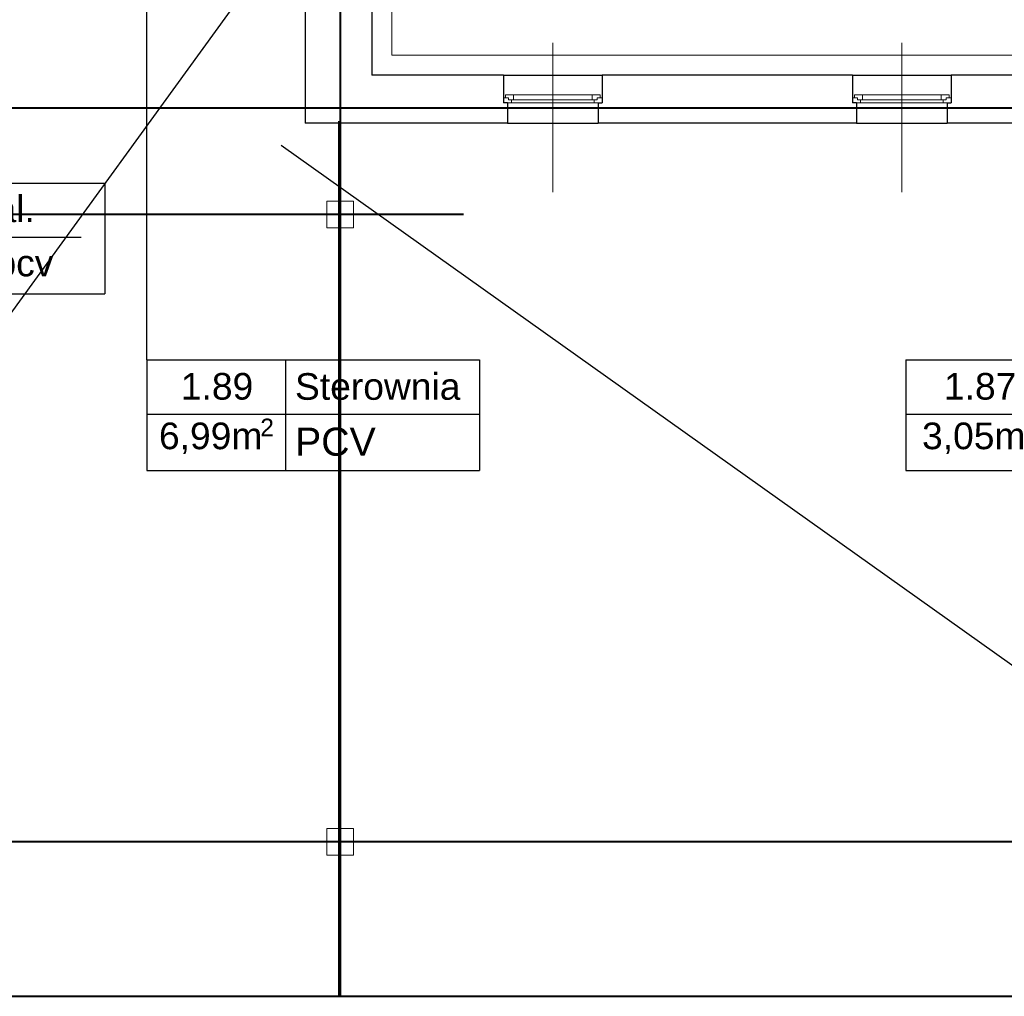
# Model space of a CAD drawing. Header units: millimetres. Extents: x 6612728327 to 6612744462, y 5733542327 to 5733552841.
# Tile 19 of 124: x 6612732698 to 6612733437, y 5733543457 to 5733544190. Entities that reach past the tile are written whole.
import ezdxf

# ---------------------------------------------------------------- set-up
doc = ezdxf.new("R2010")
doc.units = ezdxf.units.MM
doc.header["$MEASUREMENT"] = 0
for name, color, linetype in [('!!!!_SCIANY GRUBE', 7, 'Continuous'), ('_ ARKUSZ _ 01 _ RAMKA', 7, 'Continuous'), ('_ATECHN-MEBLE', 7, 'Continuous'), ('A_A-OPISY POM', 7, 'Continuous'), ('A_Stolarka_okna', 7, 'Continuous'), ('inw_STOLARKAOKIENNA', 7, 'Continuous'), ('inw_słupy STAL', 7, 'Continuous'), ('inw_WIDOK', 7, 'Continuous'), ('WIDOK', 7, 'Continuous')]:
    doc.layers.add(name, color=color, linetype=linetype)
doc.styles.add('GENERATED_STYLE_1', font='arial.ttf')

msp = doc.modelspace()

# ---------------------------------------------------------------- linework, layer by layer
at = {"layer": '!!!!_SCIANY GRUBE', "color": 7, "lineweight": 30}
for p, q in [((6612732912.51648, 5733544283.844682), (6612732912.51648, 5733544112.844682)), ((6612732962.51648, 5733544283.844682), (6612732962.51648, 5733544148.844682)), ((6612733061.51648, 5733544148.844682), (6612732962.51648, 5733544148.844682)), ((6612733061.51648, 5733544148.844682), (6612733061.51648, 5733544127.902629)), ((6612733323.51648, 5733544148.844682), (6612733135.51648, 5733544148.844682)), ((6612733168.51648, 5733544148.844682), (6612733135.51648, 5733544148.844682)), ((6612733135.51648, 5733544148.844682), (6612733135.51648, 5733544127.902629)), ((6612733323.51648, 5733544148.844682), (6612733323.51648, 5733544127.902629)), ((6612733523.516481, 5733544148.844682), (6612733397.51648, 5733544148.844682)), ((6612733397.51648, 5733544148.844682), (6612733397.51648, 5733544127.902629)), ((6612733064.51648, 5733544127.902629), (6612733061.51648, 5733544127.902629)), ((6612733064.51648, 5733544127.902629), (6612733064.51648, 5733544112.844682)), ((6612733132.51648, 5733544127.902629), (6612733132.51648, 5733544112.844682)), ((6612733132.51648, 5733544127.902629), (6612733135.51648, 5733544127.902629)), ((6612733326.51648, 5733544127.902629), (6612733323.51648, 5733544127.902629)), ((6612733326.51648, 5733544127.902629), (6612733326.51648, 5733544112.844682)), ((6612733394.51648, 5733544127.902629), (6612733394.51648, 5733544112.844682)), ((6612733394.51648, 5733544127.902629), (6612733397.51648, 5733544127.902629)), ((6612733064.51648, 5733544112.844682), (6612732912.51648, 5733544112.844682)), ((6612733326.51648, 5733544112.844682), (6612733132.51648, 5733544112.844682)), ((6612733665.516481, 5733544112.844682), (6612733394.51648, 5733544112.844682))]:
    msp.add_line(p, q, dxfattribs=at)
at = {"layer": '_ ARKUSZ _ 01 _ RAMKA', "color": 7, "lineweight": 40}
msp.add_line((6612730761.600903, 5733543457.131468), (6612744298.273997, 5733543457.131468), dxfattribs=at)
at = {"layer": '_ATECHN-MEBLE', "color": 7, "lineweight": 18, "flags": 128}
msp.add_lwpolyline([(6612733007.51648, 5733544864.844683), (6612732963.51648, 5733544864.844683), (6612732963.51648, 5733544822.844683), (6612732963.51648, 5733544298.844682), (6612732977.51648, 5733544298.844682), (6612732977.51648, 5733544163.844682), (6612733508.516481, 5733544163.844682), (6612733508.516481, 5733544268.844682), (6612733497.516481, 5733544268.844682), (6612733497.516481, 5733544334.844682), (6612733508.516481, 5733544334.844682), (6612733508.516481, 5733544864.844683)], close=True, dxfattribs=at)
at = {"layer": 'A_A-OPISY POM', "color": 7, "lineweight": 25}
for p, q in [((6612732475.548165, 5733544067.62263), (6612732762.192026, 5733544067.62263)), ((6612732762.192026, 5733544067.62263), (6612732762.192026, 5733543984.648919)), ((6612732487.845541, 5733544027.207376), (6612732744.516315, 5733544027.207376)), ((6612732475.548165, 5733543984.648919), (6612732762.192026, 5733543984.648919)), ((6612732793.788179, 5733543934.937592), (6612733043.353592, 5733543934.937592)), ((6612732793.788179, 5733543934.937592), (6612732793.788179, 5733543851.963881)), ((6612732897.908762, 5733543934.937592), (6612732897.908762, 5733543851.963881)), ((6612733043.353592, 5733543934.937592), (6612733043.353592, 5733543851.963881)), ((6612733363.565669, 5733543934.937592), (6612733615.433358, 5733543934.937592)), ((6612733363.565669, 5733543934.937592), (6612733363.565669, 5733543851.963881)), ((6612732793.788179, 5733543894.194184), (6612733043.353592, 5733543894.194184)), ((6612733363.565669, 5733543894.194184), (6612733615.433358, 5733543894.194184)), ((6612732793.788179, 5733543851.963881), (6612733043.353592, 5733543851.963881)), ((6612733363.565669, 5733543851.963881), (6612733615.433358, 5733543851.963881))]:
    msp.add_line(p, q, dxfattribs=at)
at = {"layer": 'A_A-OPISY POM', "color": 7, "lineweight": 25, "flags": 128}
msp.add_lwpolyline([(6612732793.788179, 5733543934.937592), (6612732793.788179, 5733544498.71299)], dxfattribs=at)
at = {"layer": 'A_Stolarka_okna', "color": 7, "lineweight": 20}
for p, q in [((6612733098.51648, 5733544173.026764), (6612733098.51648, 5733544060.884551)), ((6612733360.51648, 5733544173.026764), (6612733360.51648, 5733544060.884551))]:
    msp.add_line(p, q, dxfattribs=at)
at = {"layer": 'inw_STOLARKAOKIENNA', "color": 7, "lineweight": 18}
for p, q in [((6612733069.01648, 5733544133.902629), (6612733128.01648, 5733544133.902629)), ((6612733069.01648, 5733544130.152629), (6612733128.01648, 5733544130.152629)), ((6612733331.01648, 5733544133.902629), (6612733390.01648, 5733544133.902629)), ((6612733331.01648, 5733544130.152629), (6612733390.01648, 5733544130.152629)), ((6612733067.51648, 5733544127.902629), (6612733129.51648, 5733544127.902629)), ((6612733329.51648, 5733544127.902629), (6612733391.51648, 5733544127.902629))]:
    msp.add_line(p, q, dxfattribs=at)
at = {"layer": 'inw_STOLARKAOKIENNA', "color": 7, "lineweight": 18, "flags": 128}
for points in [[(6612733061.51648, 5733544127.902629), (6612733067.51648, 5733544127.902629), (6612733067.51648, 5733544130.152629), (6612733065.26648, 5733544130.152629), (6612733065.26648, 5733544131.652629), (6612733061.51648, 5733544131.652629)], [(6612733063.01648, 5733544131.652629), (6612733065.26648, 5733544131.652629), (6612733065.26648, 5733544130.152629), (6612733069.01648, 5733544130.152629), (6612733069.01648, 5733544133.902629), (6612733063.01648, 5733544133.902629)], [(6612733134.01648, 5733544131.652629), (6612733131.76648, 5733544131.652629), (6612733131.76648, 5733544130.152629), (6612733128.01648, 5733544130.152629), (6612733128.01648, 5733544133.902629), (6612733134.01648, 5733544133.902629)], [(6612733135.51648, 5733544127.902629), (6612733129.51648, 5733544127.902629), (6612733129.51648, 5733544130.152629), (6612733131.76648, 5733544130.152629), (6612733131.76648, 5733544131.652629), (6612733135.51648, 5733544131.652629)], [(6612733323.51648, 5733544127.902629), (6612733329.51648, 5733544127.902629), (6612733329.51648, 5733544130.152629), (6612733327.26648, 5733544130.152629), (6612733327.26648, 5733544131.652629), (6612733323.51648, 5733544131.652629)], [(6612733325.01648, 5733544131.652629), (6612733327.26648, 5733544131.652629), (6612733327.26648, 5733544130.152629), (6612733331.01648, 5733544130.152629), (6612733331.01648, 5733544133.902629), (6612733325.01648, 5733544133.902629)], [(6612733396.01648, 5733544131.652629), (6612733393.76648, 5733544131.652629), (6612733393.76648, 5733544130.152629), (6612733390.01648, 5733544130.152629), (6612733390.01648, 5733544133.902629), (6612733396.01648, 5733544133.902629)], [(6612733397.51648, 5733544127.902629), (6612733391.51648, 5733544127.902629), (6612733391.51648, 5733544130.152629), (6612733393.76648, 5733544130.152629), (6612733393.76648, 5733544131.652629), (6612733397.51648, 5733544131.652629)]]:
    msp.add_lwpolyline(points, close=True, dxfattribs=at)
at = {"layer": 'inw_słupy STAL', "color": 7, "lineweight": 40}
for p, q in [((6612732938.917491, 5733544375.14598), (6612732938.917491, 5733543457.131468)), ((6612738193.618263, 5733544124.092226), (6612731668.194652, 5733544124.092226)), ((6612733031.463645, 5733544044.092226), (6612732286.880556, 5733544044.092226)), ((6612738193.618263, 5733543573.092225), (6612731668.194652, 5733543573.092225))]:
    msp.add_line(p, q, dxfattribs=at)
at = {"layer": 'inw_słupy STAL', "color": 7, "lineweight": 18, "flags": 128}
for points in [[(6612732928.917491, 5733544034.092226), (6612732948.917491, 5733544034.092226), (6612732948.917491, 5733544054.092226), (6612732928.917491, 5733544054.092226)], [(6612732928.917491, 5733543563.092225), (6612732948.917491, 5733543563.092225), (6612732948.917491, 5733543583.092225), (6612732928.917491, 5733543583.092225)]]:
    msp.add_lwpolyline(points, close=True, dxfattribs=at)
at = {"layer": 'inw_WIDOK', "color": 7, "lineweight": 30}
for p, q in [((6612733061.51648, 5733544148.844682), (6612733135.51648, 5733544148.844682)), ((6612733323.51648, 5733544148.844682), (6612733397.51648, 5733544148.844682)), ((6612733064.51648, 5733544112.844682), (6612733132.51648, 5733544112.844682)), ((6612733326.51648, 5733544112.844682), (6612733394.51648, 5733544112.844682))]:
    msp.add_line(p, q, dxfattribs=at)
at = {"layer": 'WIDOK', "color": 7}
for p, q in [((6612732894.51648, 5733544250.139491), (6612732381.582987, 5733543542.655436)), ((6612732937.51648, 5733544114.139491), (6612732937.51648, 5733543457.131468)), ((6612732894.51648, 5733544096.139491), (6612733660.550491, 5733543551.233442))]:
    msp.add_line(p, q, dxfattribs=at)

# ---------------------------------------------------------------- texts
at = {"layer": 'A_A-OPISY POM', "color": 7, "lineweight": 25, "attachment_point": 7, "style": 'GENERATED_STYLE_1'}
for s, insert, char_height in [('\\A1;{\\pql;\\fArial|b0|i0|c238|p38;P.socjal.}', (6612732604.052655, 5733544032.414402), 20.00000003), ('\\A1;{\\pql;\\fArial|b0|i0|c238|p38;Wykł. pcv}', (6612732604.052655, 5733543991.670998), 20.00000003), ('\\A1;{\\pql;\\fArial|b0|i0|c238|p38;1.89}', (6612732819.242783, 5733543904.884915), 19.99998003), ('\\A1;{\\pql;\\fArial|b0|i0|c238|p38;Sterownia}', (6612732904.947146, 5733543904.754915), 19.99998003), ('\\A1;{\\pql;\\fArial|b0|i0|c238|p38;1.87}', (6612733392.110546, 5733543904.884915), 19.99998003), ('\\A1;{\\pql;\\fArial|b0|i0|c238|p38;2}', (6612732878.874299, 5733543877.71019), 13.20000002), ('\\A1;{\\pql;\\fArial|b0|i0|c238|p38;6,99m}', (6612732802.805728, 5733543864.22767), 20.00000003), ('\\A1;{\\pql;\\fArial|b0|i0|c238|p38;PCV}', (6612732904.947146, 5733543862.720719), 21.11515149), ('\\A1;{\\pql;\\fArial|b0|i0|c238|p38;3,05m}', (6612733375.673491, 5733543864.22767), 20.00000003)]:
    msp.add_mtext(s, dxfattribs=dict(at, insert=insert, char_height=char_height))

doc.saveas('drawing.dxf')
